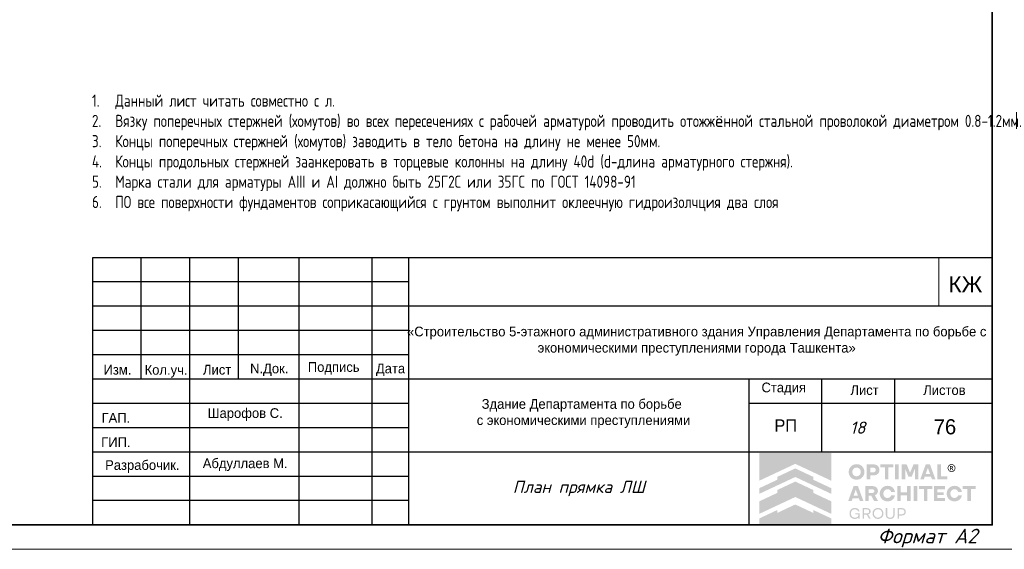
# Model space of a CAD drawing. Header units: millimetres. Extents: x -33345 to 4712671, y -3392 to 121473.
# Tile 220 of 256: x 1182090 to 1202342, y 44501 to 55391. Entities that reach past the tile are written whole.
import ezdxf

# ---------------------------------------------------------------- set-up
doc = ezdxf.new("R2010")
doc.units = ezdxf.units.MM
doc.layers.add('_линия', color=7, linetype='Continuous')
for name, color, linetype, lineweight in [('ACO-текст', 7, 'Continuous', 20), ('w-текст', 7, 'Continuous', 0), ('Текст', 7, 'Continuous', 20)]:
    doc.layers.add(name, color=color, linetype=linetype, lineweight=lineweight)
doc.styles.add('#_text', font='CS_Gost2304.shx')
doc.styles.get("Standard").update_dxf_attribs({"font": 'arial.ttf'})
doc.styles.add('X-U-RW-01$0$StyleROMANS', font='GOTHIC.TTF')
doc.styles.add('Конструктор', font='isocpeui.ttf', dxfattribs={"height": 200})
doc.styles.add('Тохир', font='isocpeui.ttf', dxfattribs={"oblique": 2, "height": 250})

# ---------------------------------------------------------------- blocks, each defined once
blk = doc.blocks.new('srhet')
at = {"lineweight": 20}
blk.add_lwpolyline([(-49807960, 24193266), (-49748560, 24193266), (-49748560, 24235266), (-49807960, 24235266)], close=True, dxfattribs=at)
at = {"lineweight": 35}
blk.add_lwpolyline([(-49805960, 24193766), (-49749060, 24193766), (-49749060, 24234766), (-49805960, 24234766)], close=True, dxfattribs=at)
at = {"layer": '_линия', "color": 18, "lineweight": 0, "insert": (-49751418, 24193689), "char_height": 300, "width": 2427.67, "attachment_point": 1, "style": 'Тохир'}
blk.add_mtext('Формат А2', dxfattribs=at)
blk = doc.blocks.new('logo')
at = {"true_color": 0x90e0ed}
h = blk.add_hatch(color=141, dxfattribs=at)
h.dxf.hatch_style = 1
h.paths.add_polyline_path([(5.672, 5.668), (0.009, 5.668), (0.009, 3.483), (1.425, 4.147), (2.84, 4.81), (4.256, 4.147), (5.672, 3.483)])
at = {"true_color": 0x212121}
h = blk.add_hatch(color=250, dxfattribs=at)
h.dxf.hatch_style = 1
h.paths.add_polyline_path([(8.107, 4.61), (8.086, 4.63), (8.064, 4.649), (8.041, 4.667), (8.017, 4.683), (7.992, 4.699), (7.967, 4.713), (7.94, 4.726), (7.912, 4.738), (7.884, 4.749), (7.855, 4.759), (7.825, 4.766), (7.795, 4.773), (7.763, 4.778), (7.732, 4.782), (7.7, 4.784), (7.667, 4.785), (7.634, 4.784), (7.602, 4.782), (7.571, 4.778), (7.54, 4.773), (7.51, 4.766), (7.48, 4.758), (7.451, 4.749), (7.422, 4.738), (7.394, 4.725), (7.367, 4.712), (7.341, 4.697), (7.316, 4.682), (7.292, 4.665), (7.269, 4.648), (7.247, 4.629), (7.226, 4.609), (7.206, 4.588), (7.187, 4.566), (7.169, 4.544), (7.153, 4.52), (7.137, 4.495), (7.122, 4.47), (7.109, 4.443), (7.097, 4.416), (7.086, 4.387), (7.076, 4.359), (7.068, 4.329), (7.061, 4.299), (7.056, 4.268), (7.053, 4.237), (7.05, 4.205), (7.05, 4.173), (7.05, 4.14), (7.053, 4.108), (7.056, 4.077), (7.061, 4.047), (7.068, 4.016), (7.076, 3.987), (7.086, 3.958), (7.097, 3.93), (7.109, 3.903), (7.122, 3.876), (7.137, 3.85), (7.153, 3.826), (7.169, 3.802), (7.187, 3.779), (7.206, 3.757), (7.226, 3.736), (7.247, 3.716), (7.269, 3.697), (7.292, 3.679), (7.316, 3.662), (7.341, 3.647), (7.367, 3.633), (7.394, 3.619), (7.422, 3.607), (7.451, 3.596), (7.48, 3.587), (7.51, 3.579), (7.54, 3.573), (7.571, 3.568), (7.602, 3.564), (7.634, 3.562), (7.667, 3.561), (7.7, 3.562), (7.732, 3.564), (7.763, 3.568), (7.795, 3.573), (7.825, 3.579), (7.855, 3.587), (7.884, 3.596), (7.912, 3.607), (7.94, 3.619), (7.967, 3.633), (7.992, 3.647), (8.017, 3.662), (8.041, 3.679), (8.064, 3.697), (8.086, 3.716), (8.107, 3.736), (8.127, 3.757), (8.146, 3.779), (8.164, 3.802), (8.181, 3.826), (8.196, 3.85), (8.211, 3.876), (8.224, 3.903), (8.237, 3.93), (8.248, 3.958), (8.257, 3.987), (8.265, 4.016), (8.272, 4.047), (8.277, 4.077), (8.281, 4.108), (8.283, 4.14), (8.284, 4.173), (8.283, 4.205), (8.281, 4.237), (8.277, 4.268), (8.272, 4.299), (8.265, 4.329), (8.257, 4.359), (8.248, 4.387), (8.237, 4.416), (8.224, 4.443), (8.211, 4.47), (8.196, 4.495), (8.181, 4.52), (8.164, 4.544), (8.146, 4.567), (8.127, 4.589)])
h.paths.add_polyline_path([(7.841, 4.464), (7.854, 4.455), (7.867, 4.446), (7.879, 4.436), (7.891, 4.426), (7.902, 4.415), (7.913, 4.403), (7.923, 4.391), (7.933, 4.379), (7.942, 4.366), (7.95, 4.352), (7.958, 4.338), (7.965, 4.324), (7.972, 4.308), (7.977, 4.293), (7.982, 4.277), (7.987, 4.261), (7.99, 4.244), (7.993, 4.228), (7.995, 4.21), (7.996, 4.193), (7.996, 4.175), (7.996, 4.157), (7.995, 4.139), (7.993, 4.121), (7.99, 4.104), (7.987, 4.088), (7.982, 4.071), (7.977, 4.055), (7.972, 4.039), (7.965, 4.024), (7.958, 4.009), (7.95, 3.994), (7.942, 3.981), (7.933, 3.967), (7.923, 3.955), (7.913, 3.942), (7.902, 3.931), (7.891, 3.92), (7.879, 3.909), (7.867, 3.9), (7.854, 3.891), (7.841, 3.882), (7.827, 3.874), (7.813, 3.867), (7.798, 3.86), (7.783, 3.854), (7.767, 3.849), (7.751, 3.844), (7.735, 3.841), (7.718, 3.838), (7.701, 3.836), (7.684, 3.835), (7.667, 3.834), (7.649, 3.835), (7.632, 3.836), (7.615, 3.838), (7.598, 3.841), (7.582, 3.844), (7.566, 3.849), (7.551, 3.854), (7.535, 3.86), (7.521, 3.867), (7.506, 3.874), (7.492, 3.882), (7.479, 3.891), (7.466, 3.9), (7.454, 3.909), (7.442, 3.92), (7.431, 3.931), (7.42, 3.942), (7.41, 3.955), (7.4, 3.967), (7.391, 3.981), (7.383, 3.994), (7.375, 4.009), (7.368, 4.024), (7.362, 4.039), (7.356, 4.055), (7.351, 4.071), (7.347, 4.088), (7.343, 4.104), (7.34, 4.121), (7.338, 4.139), (7.337, 4.157), (7.337, 4.175), (7.337, 4.193), (7.338, 4.21), (7.34, 4.228), (7.343, 4.244), (7.347, 4.261), (7.351, 4.277), (7.356, 4.293), (7.362, 4.308), (7.368, 4.324), (7.375, 4.338), (7.383, 4.352), (7.391, 4.366), (7.4, 4.379), (7.41, 4.391), (7.42, 4.403), (7.431, 4.415), (7.442, 4.426), (7.454, 4.436), (7.466, 4.446), (7.479, 4.455), (7.492, 4.464), (7.506, 4.472), (7.521, 4.479), (7.535, 4.486), (7.551, 4.492), (7.566, 4.497), (7.582, 4.501), (7.598, 4.505), (7.615, 4.508), (7.632, 4.51), (7.649, 4.511), (7.667, 4.511), (7.684, 4.511), (7.701, 4.51), (7.718, 4.508), (7.735, 4.505), (7.751, 4.501), (7.767, 4.497), (7.783, 4.492), (7.798, 4.486), (7.813, 4.479), (7.827, 4.472)], flags=16)
h.paths.add_polyline_path([(9.335, 4.648), (9.319, 4.662), (9.301, 4.675), (9.283, 4.687), (9.264, 4.698), (9.245, 4.709), (9.224, 4.719), (9.203, 4.728), (9.181, 4.736), (9.158, 4.743), (9.134, 4.749), (9.11, 4.755), (9.085, 4.759), (9.059, 4.762), (9.032, 4.765), (9.005, 4.766), (8.977, 4.767), (8.47, 4.767), (8.47, 3.579), (8.75, 3.579), (8.75, 3.898), (8.977, 3.898), (9.005, 3.898), (9.032, 3.9), (9.059, 3.902), (9.085, 3.906), (9.11, 3.91), (9.134, 3.915), (9.158, 3.921), (9.181, 3.928), (9.203, 3.936), (9.224, 3.945), (9.245, 3.954), (9.264, 3.965), (9.283, 3.976), (9.301, 3.988), (9.319, 4.001), (9.335, 4.014), (9.35, 4.029), (9.365, 4.044), (9.379, 4.059), (9.391, 4.076), (9.403, 4.093), (9.414, 4.111), (9.424, 4.13), (9.432, 4.15), (9.44, 4.17), (9.447, 4.191), (9.453, 4.212), (9.458, 4.234), (9.461, 4.257), (9.464, 4.28), (9.466, 4.304), (9.466, 4.329), (9.466, 4.353), (9.464, 4.377), (9.461, 4.401), (9.458, 4.424), (9.453, 4.446), (9.447, 4.468), (9.44, 4.489), (9.432, 4.51), (9.424, 4.53), (9.414, 4.549), (9.403, 4.567), (9.391, 4.585), (9.379, 4.602), (9.365, 4.618), (9.35, 4.633)])
h.paths.add_polyline_path([(8.75, 4.511), (8.959, 4.511), (8.984, 4.511), (9.008, 4.508), (9.031, 4.505), (9.052, 4.499), (9.071, 4.492), (9.09, 4.484), (9.106, 4.474), (9.121, 4.463), (9.135, 4.45), (9.147, 4.436), (9.156, 4.421), (9.165, 4.404), (9.171, 4.387), (9.175, 4.368), (9.178, 4.348), (9.179, 4.327), (9.178, 4.306), (9.175, 4.287), (9.171, 4.268), (9.165, 4.251), (9.156, 4.235), (9.147, 4.22), (9.135, 4.206), (9.121, 4.193), (9.106, 4.182), (9.09, 4.172), (9.071, 4.164), (9.052, 4.157), (9.031, 4.151), (9.008, 4.148), (8.984, 4.145), (8.959, 4.144), (8.75, 4.144)], flags=16)
h.paths.add_polyline_path([(10.558, 4.767), (9.528, 4.767), (9.528, 4.529), (9.904, 4.529), (9.904, 3.579), (10.182, 3.579), (10.182, 4.529), (10.558, 4.529)])
h.paths.add_polyline_path([(10.975, 4.767), (10.695, 4.767), (10.695, 3.579), (10.975, 3.579)])
h.paths.add_polyline_path([(11.611, 4.767), (11.223, 4.767), (11.223, 3.579), (11.498, 3.579), (11.498, 4.426), (11.751, 3.806), (12.012, 3.806), (12.267, 4.426), (12.267, 3.579), (12.542, 3.579), (12.542, 4.767), (12.154, 4.767), (11.882, 4.116)])
h.paths.add_polyline_path([(13.451, 4.767), (13.116, 4.767), (12.68, 3.579), (12.959, 3.579), (13.038, 3.799), (13.529, 3.799), (13.609, 3.579), (13.888, 3.579)])
h.paths.add_polyline_path([(13.285, 4.487), (13.457, 4.01), (13.111, 4.01)], flags=16)
h.paths.add_polyline_path([(14.306, 4.767), (14.026, 4.767), (14.026, 3.579), (14.808, 3.579), (14.808, 3.827), (14.306, 3.827)])
h.paths.add_polyline_path([(15.871, 2.84), (15.857, 2.86), (15.841, 2.879), (15.825, 2.898), (15.808, 2.916), (15.79, 2.933), (15.771, 2.949), (15.752, 2.964), (15.731, 2.978), (15.71, 2.992), (15.688, 3.004), (15.666, 3.016), (15.643, 3.027), (15.619, 3.037), (15.594, 3.046), (15.569, 3.053), (15.543, 3.06), (15.516, 3.066), (15.49, 3.071), (15.462, 3.074), (15.434, 3.077), (15.406, 3.079), (15.377, 3.079), (15.344, 3.078), (15.312, 3.076), (15.281, 3.072), (15.25, 3.067), (15.22, 3.061), (15.191, 3.052), (15.162, 3.043), (15.134, 3.031), (15.106, 3.019), (15.08, 3.005), (15.054, 2.991), (15.03, 2.975), (15.006, 2.958), (14.984, 2.94), (14.962, 2.921), (14.942, 2.901), (14.922, 2.88), (14.903, 2.858), (14.886, 2.835), (14.869, 2.811), (14.854, 2.787), (14.84, 2.761), (14.827, 2.734), (14.815, 2.707), (14.804, 2.679), (14.795, 2.65), (14.787, 2.621), (14.78, 2.591), (14.775, 2.561), (14.772, 2.53), (14.769, 2.499), (14.769, 2.468), (14.769, 2.436), (14.772, 2.405), (14.775, 2.374), (14.78, 2.344), (14.787, 2.314), (14.795, 2.285), (14.804, 2.256), (14.815, 2.228), (14.827, 2.201), (14.84, 2.174), (14.854, 2.149), (14.869, 2.124), (14.886, 2.1), (14.903, 2.077), (14.922, 2.055), (14.942, 2.034), (14.962, 2.014), (14.984, 1.995), (15.006, 1.977), (15.03, 1.96), (15.054, 1.945), (15.08, 1.93), (15.106, 1.916), (15.134, 1.904), (15.162, 1.893), (15.191, 1.883), (15.22, 1.875), (15.25, 1.868), (15.281, 1.863), (15.312, 1.859), (15.344, 1.857), (15.377, 1.856), (15.406, 1.856), (15.434, 1.858), (15.462, 1.861), (15.49, 1.864), (15.516, 1.869), (15.543, 1.875), (15.569, 1.882), (15.594, 1.89), (15.619, 1.898), (15.643, 1.908), (15.666, 1.919), (15.688, 1.931), (15.71, 1.943), (15.731, 1.957), (15.752, 1.971), (15.771, 1.986), (15.79, 2.002), (15.808, 2.019), (15.825, 2.037), (15.841, 2.056), (15.857, 2.075), (15.871, 2.096), (15.885, 2.117), (15.898, 2.139), (15.91, 2.161), (15.921, 2.185), (15.93, 2.209), (15.939, 2.233), (15.947, 2.259), (15.953, 2.284), (15.959, 2.311), (15.964, 2.338), (15.668, 2.338), (15.659, 2.314), (15.649, 2.291), (15.638, 2.269), (15.625, 2.249), (15.61, 2.23), (15.594, 2.213), (15.576, 2.196), (15.557, 2.181), (15.536, 2.168), (15.515, 2.156), (15.493, 2.146), (15.471, 2.138), (15.448, 2.132), (15.424, 2.127), (15.4, 2.125), (15.375, 2.124), (15.358, 2.124), (15.342, 2.125), (15.326, 2.127), (15.31, 2.13), (15.294, 2.134), (15.279, 2.139), (15.264, 2.144), (15.249, 2.15), (15.235, 2.157), (15.221, 2.165), (15.207, 2.173), (15.195, 2.182), (15.182, 2.191), (15.17, 2.201), (15.159, 2.212), (15.148, 2.223), (15.138, 2.235), (15.128, 2.247), (15.119, 2.26), (15.11, 2.273), (15.102, 2.287), (15.094, 2.302), (15.087, 2.316), (15.081, 2.332), (15.075, 2.348), (15.07, 2.364), (15.066, 2.381), (15.062, 2.397), (15.059, 2.414), (15.057, 2.432), (15.056, 2.45), (15.056, 2.468), (15.056, 2.486), (15.057, 2.503), (15.059, 2.521), (15.062, 2.538), (15.066, 2.555), (15.07, 2.571), (15.075, 2.587), (15.081, 2.603), (15.087, 2.619), (15.094, 2.634), (15.102, 2.648), (15.11, 2.662), (15.119, 2.675), (15.128, 2.688), (15.138, 2.7), (15.148, 2.712), (15.159, 2.723), (15.17, 2.734), (15.182, 2.744), (15.195, 2.753), (15.207, 2.762), (15.221, 2.77), (15.235, 2.778), (15.249, 2.785), (15.264, 2.791), (15.279, 2.797), (15.294, 2.801), (15.31, 2.805), (15.326, 2.808), (15.342, 2.81), (15.358, 2.811), (15.375, 2.812), (15.4, 2.811), (15.424, 2.808), (15.448, 2.803), (15.471, 2.797), (15.493, 2.789), (15.515, 2.779), (15.536, 2.767), (15.557, 2.754), (15.576, 2.739), (15.594, 2.722), (15.61, 2.705), (15.625, 2.686), (15.638, 2.666), (15.649, 2.644), (15.659, 2.621), (15.668, 2.597), (15.964, 2.597), (15.959, 2.624), (15.953, 2.651), (15.947, 2.677), (15.939, 2.702), (15.93, 2.726), (15.921, 2.75), (15.91, 2.774), (15.898, 2.796), (15.885, 2.818)])
h.paths.add_polyline_path([(14.632, 3.061), (13.76, 3.061), (13.76, 1.874), (14.632, 1.874), (14.632, 2.122), (14.04, 2.122), (14.04, 2.359), (14.528, 2.359), (14.528, 2.572), (14.04, 2.572), (14.04, 2.813), (14.632, 2.813)])
h.paths.add_polyline_path([(13.624, 3.061), (12.593, 3.061), (12.593, 2.824), (12.969, 2.824), (12.969, 1.874), (13.248, 1.874), (13.248, 2.824), (13.624, 2.824)])
h.paths.add_polyline_path([(12.457, 3.061), (12.177, 3.061), (12.177, 1.874), (12.457, 1.874)])
h.paths.add_polyline_path([(11.929, 3.061), (11.648, 3.061), (11.648, 2.572), (11.147, 2.572), (11.147, 3.061), (10.867, 3.061), (10.867, 1.874), (11.147, 1.874), (11.147, 2.329), (11.648, 2.329), (11.648, 1.874), (11.929, 1.874)])
h.paths.add_polyline_path([(10.624, 2.796), (10.611, 2.818), (10.597, 2.84), (10.583, 2.86), (10.567, 2.879), (10.551, 2.898), (10.534, 2.916), (10.516, 2.933), (10.497, 2.949), (10.477, 2.964), (10.457, 2.978), (10.436, 2.992), (10.414, 3.004), (10.392, 3.016), (10.368, 3.027), (10.344, 3.037), (10.32, 3.046), (10.294, 3.053), (10.269, 3.06), (10.242, 3.066), (10.215, 3.071), (10.188, 3.074), (10.16, 3.077), (10.132, 3.079), (10.103, 3.079), (10.07, 3.078), (10.038, 3.076), (10.007, 3.072), (9.976, 3.067), (9.946, 3.061), (9.917, 3.052), (9.888, 3.043), (9.86, 3.031), (9.832, 3.019), (9.806, 3.005), (9.78, 2.991), (9.756, 2.975), (9.732, 2.958), (9.71, 2.94), (9.688, 2.921), (9.667, 2.901), (9.648, 2.88), (9.629, 2.858), (9.612, 2.835), (9.595, 2.811), (9.58, 2.787), (9.566, 2.761), (9.553, 2.734), (9.541, 2.707), (9.53, 2.679), (9.52, 2.65), (9.512, 2.621), (9.506, 2.591), (9.501, 2.561), (9.497, 2.53), (9.495, 2.499), (9.494, 2.468), (9.495, 2.436), (9.497, 2.405), (9.501, 2.374), (9.506, 2.344), (9.512, 2.314), (9.52, 2.285), (9.53, 2.256), (9.541, 2.228), (9.553, 2.201), (9.566, 2.174), (9.58, 2.149), (9.595, 2.124), (9.612, 2.1), (9.629, 2.077), (9.648, 2.055), (9.667, 2.034), (9.688, 2.014), (9.71, 1.995), (9.732, 1.977), (9.756, 1.96), (9.78, 1.945), (9.806, 1.93), (9.832, 1.916), (9.86, 1.904), (9.888, 1.893), (9.917, 1.883), (9.946, 1.875), (9.976, 1.868), (10.007, 1.863), (10.038, 1.859), (10.07, 1.857), (10.103, 1.856), (10.132, 1.856), (10.16, 1.858), (10.188, 1.861), (10.215, 1.864), (10.242, 1.869), (10.269, 1.875), (10.294, 1.882), (10.32, 1.89), (10.344, 1.898), (10.368, 1.908), (10.392, 1.919), (10.414, 1.931), (10.436, 1.943), (10.457, 1.957), (10.477, 1.971), (10.497, 1.986), (10.516, 2.002), (10.534, 2.019), (10.551, 2.037), (10.567, 2.056), (10.583, 2.075), (10.597, 2.096), (10.611, 2.117), (10.624, 2.139), (10.636, 2.161), (10.646, 2.185), (10.656, 2.209), (10.665, 2.233), (10.673, 2.259), (10.679, 2.284), (10.685, 2.311), (10.689, 2.338), (10.393, 2.338), (10.385, 2.314), (10.375, 2.291), (10.364, 2.269), (10.351, 2.249), (10.336, 2.23), (10.32, 2.213), (10.302, 2.196), (10.282, 2.181), (10.262, 2.168), (10.241, 2.156), (10.219, 2.146), (10.197, 2.138), (10.174, 2.132), (10.15, 2.127), (10.126, 2.125), (10.101, 2.124), (10.084, 2.124), (10.068, 2.125), (10.052, 2.127), (10.036, 2.13), (10.02, 2.134), (10.005, 2.139), (9.99, 2.144), (9.975, 2.15), (9.961, 2.157), (9.947, 2.165), (9.933, 2.173), (9.92, 2.182), (9.908, 2.191), (9.896, 2.201), (9.885, 2.212), (9.874, 2.223), (9.864, 2.235), (9.854, 2.247), (9.844, 2.26), (9.836, 2.273), (9.828, 2.287), (9.82, 2.302), (9.813, 2.316), (9.806, 2.332), (9.801, 2.348), (9.796, 2.364), (9.791, 2.381), (9.788, 2.397), (9.785, 2.414), (9.783, 2.432), (9.782, 2.45), (9.782, 2.468), (9.782, 2.486), (9.783, 2.503), (9.785, 2.521), (9.788, 2.538), (9.791, 2.555), (9.796, 2.571), (9.801, 2.587), (9.806, 2.603), (9.813, 2.619), (9.82, 2.634), (9.828, 2.648), (9.836, 2.662), (9.844, 2.675), (9.854, 2.688), (9.864, 2.7), (9.874, 2.712), (9.885, 2.723), (9.896, 2.734), (9.908, 2.744), (9.92, 2.753), (9.933, 2.762), (9.947, 2.77), (9.961, 2.778), (9.975, 2.785), (9.99, 2.791), (10.005, 2.797), (10.02, 2.801), (10.036, 2.805), (10.052, 2.808), (10.068, 2.81), (10.084, 2.811), (10.101, 2.812), (10.126, 2.811), (10.15, 2.808), (10.174, 2.803), (10.197, 2.797), (10.219, 2.789), (10.241, 2.779), (10.262, 2.767), (10.282, 2.754), (10.302, 2.739), (10.32, 2.722), (10.336, 2.705), (10.351, 2.686), (10.364, 2.666), (10.375, 2.644), (10.385, 2.621), (10.393, 2.597), (10.689, 2.597), (10.685, 2.624), (10.679, 2.651), (10.673, 2.677), (10.665, 2.702), (10.656, 2.726), (10.646, 2.75), (10.636, 2.774)])
h.paths.add_polyline_path([(9.251, 2.936), (9.221, 2.962), (9.189, 2.986), (9.153, 3.006), (9.113, 3.023), (9.07, 3.037), (9.024, 3.047), (8.974, 3.055), (8.921, 3.06), (8.865, 3.061), (8.347, 3.061), (8.347, 1.874), (8.628, 1.874), (8.628, 2.294), (8.826, 2.294), (9.057, 1.874), (9.372, 1.874), (9.108, 2.335), (9.136, 2.346), (9.162, 2.359), (9.187, 2.374), (9.21, 2.39), (9.231, 2.407), (9.25, 2.425), (9.268, 2.445), (9.284, 2.466), (9.299, 2.488), (9.311, 2.512), (9.322, 2.537), (9.33, 2.563), (9.337, 2.59), (9.342, 2.619), (9.345, 2.649), (9.346, 2.68), (9.344, 2.725), (9.338, 2.766), (9.328, 2.805), (9.315, 2.842), (9.297, 2.876), (9.276, 2.907)])
h.paths.add_polyline_path([(8.949, 2.802), (8.967, 2.796), (8.984, 2.789), (8.999, 2.781), (9.012, 2.772), (9.024, 2.761), (9.035, 2.75), (9.044, 2.737), (9.051, 2.724), (9.056, 2.709), (9.06, 2.693), (9.063, 2.677), (9.064, 2.659), (9.063, 2.642), (9.06, 2.626), (9.056, 2.61), (9.051, 2.596), (9.044, 2.582), (9.035, 2.57), (9.024, 2.559), (9.012, 2.548), (8.999, 2.539), (8.984, 2.531), (8.967, 2.524), (8.949, 2.518), (8.93, 2.514), (8.909, 2.511), (8.887, 2.509), (8.863, 2.508), (8.628, 2.508), (8.628, 2.812), (8.863, 2.812), (8.887, 2.811), (8.909, 2.809), (8.93, 2.806)], flags=16)
h.paths.add_polyline_path([(7.773, 3.061), (7.438, 3.061), (7.002, 1.874), (7.28, 1.874), (7.36, 2.093), (7.851, 2.093), (7.931, 1.874), (8.209, 1.874)])
h.paths.add_polyline_path([(7.606, 2.781), (7.778, 2.304), (7.433, 2.304)], flags=16)
h.paths.add_polyline_path([(17.059, 3.061), (16.029, 3.061), (16.029, 2.824), (16.405, 2.824), (16.405, 1.874), (16.683, 1.874), (16.683, 2.824), (17.059, 2.824)])
at = {"true_color": 0xa7a9ac}
h = blk.add_hatch(color=253, dxfattribs=at)
h.dxf.hatch_style = 1
h.paths.add_polyline_path([(15.277, 4.754), (15.255, 4.763), (15.232, 4.77), (15.208, 4.776), (15.185, 4.779), (15.164, 4.781), (15.162, 4.781), (15.138, 4.781), (15.127, 4.78), (15.114, 4.779), (15.101, 4.777), (15.088, 4.775), (15.076, 4.772), (15.063, 4.769), (15.05, 4.765), (15.038, 4.76), (15.026, 4.755), (14.997, 4.739), (14.969, 4.721), (14.945, 4.701), (14.923, 4.679), (14.903, 4.654), (14.886, 4.628), (14.872, 4.599), (14.86, 4.567), (14.856, 4.553), (14.853, 4.539), (14.85, 4.525), (14.848, 4.51), (14.847, 4.496), (14.847, 4.481), (14.847, 4.466), (14.848, 4.452), (14.851, 4.426), (14.857, 4.402), (14.864, 4.378), (14.873, 4.355), (14.884, 4.333), (14.896, 4.312), (14.911, 4.291), (14.928, 4.272), (14.94, 4.259), (14.954, 4.247), (14.968, 4.236), (14.982, 4.225), (14.997, 4.216), (15.013, 4.207), (15.029, 4.2), (15.046, 4.193), (15.064, 4.187), (15.082, 4.182), (15.1, 4.179), (15.119, 4.176), (15.14, 4.175), (15.16, 4.175), (15.181, 4.176), (15.202, 4.179), (15.222, 4.183), (15.241, 4.188), (15.26, 4.195), (15.279, 4.203), (15.297, 4.212), (15.314, 4.222), (15.331, 4.234), (15.347, 4.247), (15.364, 4.263), (15.38, 4.28), (15.395, 4.298), (15.408, 4.317), (15.419, 4.337), (15.429, 4.358), (15.437, 4.38), (15.444, 4.403), (15.448, 4.418), (15.45, 4.433), (15.452, 4.448), (15.453, 4.463), (15.454, 4.466), (15.454, 4.49), (15.453, 4.501), (15.45, 4.523), (15.446, 4.544), (15.441, 4.565), (15.434, 4.586), (15.426, 4.605), (15.416, 4.624), (15.405, 4.643), (15.392, 4.661), (15.38, 4.676), (15.368, 4.69), (15.354, 4.703), (15.34, 4.715), (15.326, 4.726), (15.31, 4.736), (15.294, 4.745)])
h.paths.add_polyline_path([(15.249, 4.711), (15.292, 4.687), (15.329, 4.657), (15.36, 4.619), (15.383, 4.576), (15.398, 4.529), (15.403, 4.478), (15.398, 4.427), (15.383, 4.379), (15.36, 4.336), (15.329, 4.299), (15.291, 4.268), (15.248, 4.245), (15.2, 4.23), (15.149, 4.225), (15.099, 4.23), (15.051, 4.245), (15.009, 4.268), (14.971, 4.299), (14.941, 4.337), (14.917, 4.38), (14.903, 4.427), (14.897, 4.478), (14.903, 4.529), (14.917, 4.576), (14.941, 4.619), (14.972, 4.657), (15.009, 4.688), (15.052, 4.711), (15.099, 4.726), (15.15, 4.731), (15.201, 4.726)], flags=16)
h.paths.add_polyline_path([(15.197, 4.632), (15.209, 4.629), (15.219, 4.625), (15.227, 4.621), (15.235, 4.616), (15.242, 4.61), (15.249, 4.603), (15.254, 4.596), (15.259, 4.587), (15.263, 4.578), (15.267, 4.565), (15.269, 4.553), (15.269, 4.541), (15.267, 4.529), (15.264, 4.518), (15.259, 4.507), (15.252, 4.496), (15.244, 4.486), (15.238, 4.48), (15.232, 4.475), (15.225, 4.471), (15.218, 4.467), (15.211, 4.464), (15.203, 4.461), (15.196, 4.459), (15.187, 4.458), (15.177, 4.456), (15.177, 4.456), (15.189, 4.449), (15.197, 4.445), (15.203, 4.439), (15.209, 4.433), (15.215, 4.426), (15.226, 4.413), (15.235, 4.399), (15.245, 4.386), (15.254, 4.372), (15.29, 4.313), (15.291, 4.311), (15.289, 4.31), (15.23, 4.31), (15.226, 4.312), (15.182, 4.389), (15.157, 4.425), (15.152, 4.43), (15.147, 4.435), (15.141, 4.439), (15.135, 4.442), (15.129, 4.445), (15.122, 4.447), (15.115, 4.448), (15.107, 4.448), (15.072, 4.449), (15.07, 4.449), (15.07, 4.311), (15.018, 4.311), (15.018, 4.636), (15.02, 4.637), (15.161, 4.635), (15.173, 4.635), (15.185, 4.634)], flags=0)
h.paths.add_polyline_path([(15.178, 4.588), (15.187, 4.584), (15.196, 4.579), (15.2, 4.576), (15.203, 4.572), (15.206, 4.568), (15.209, 4.564), (15.211, 4.559), (15.212, 4.554), (15.213, 4.549), (15.213, 4.544), (15.213, 4.538), (15.212, 4.533), (15.211, 4.528), (15.209, 4.523), (15.206, 4.518), (15.203, 4.514), (15.199, 4.51), (15.195, 4.506), (15.19, 4.503), (15.184, 4.5), (15.178, 4.499), (15.173, 4.497), (15.161, 4.495), (15.15, 4.494), (15.138, 4.494), (15.127, 4.494), (15.074, 4.493), (15.071, 4.493), (15.071, 4.592), (15.096, 4.592), (15.159, 4.591), (15.169, 4.59)], flags=0)
h.paths.add_polyline_path([(15.267, 4.565), (15.263, 4.578), (15.259, 4.587), (15.254, 4.596), (15.249, 4.603), (15.242, 4.61), (15.235, 4.616), (15.227, 4.621), (15.219, 4.625), (15.209, 4.629), (15.197, 4.632), (15.185, 4.634), (15.173, 4.635), (15.161, 4.635), (15.02, 4.637), (15.018, 4.636), (15.018, 4.311), (15.07, 4.311), (15.07, 4.449), (15.072, 4.449), (15.107, 4.448), (15.115, 4.448), (15.122, 4.447), (15.129, 4.445), (15.135, 4.442), (15.141, 4.439), (15.147, 4.435), (15.152, 4.43), (15.157, 4.425), (15.182, 4.389), (15.226, 4.312), (15.23, 4.31), (15.289, 4.31), (15.291, 4.311), (15.29, 4.313), (15.254, 4.372), (15.245, 4.386), (15.235, 4.399), (15.226, 4.413), (15.215, 4.426), (15.209, 4.433), (15.203, 4.439), (15.197, 4.445), (15.189, 4.449), (15.177, 4.456), (15.187, 4.458), (15.196, 4.459), (15.203, 4.461), (15.211, 4.464), (15.218, 4.467), (15.225, 4.471), (15.232, 4.475), (15.238, 4.48), (15.244, 4.486), (15.252, 4.496), (15.259, 4.507), (15.264, 4.518), (15.267, 4.529), (15.269, 4.541), (15.269, 4.553)], flags=0)
at = {"true_color": 0x1f2877}
h = blk.add_hatch(color=166, dxfattribs=at)
h.dxf.hatch_style = 1
h.paths.add_polyline_path([(2.84, 4.449), (1.425, 3.786), (1.425, 3.558), (0.009, 2.894), (0.009, 2.448), (1.425, 3.112), (2.84, 3.775), (4.256, 3.112), (5.672, 2.448), (5.672, 2.894), (4.256, 3.558), (4.256, 3.786)])
h.paths.add_polyline_path([(2.84, 3.415), (1.425, 2.751), (1.425, 2.523), (0.009, 1.86), (0.009, 0.873), (1.425, 1.536), (2.84, 2.199), (4.256, 1.536), (5.672, 0.873), (5.672, 1.86), (4.256, 2.523), (4.256, 2.751)])
h.paths.add_polyline_path([(2.84, 1.611), (1.425, 0.947), (1.425, 1.176), (0.009, 0.512), (0.009, 0.005), (5.672, 0.005), (5.672, 0.512), (4.256, 1.176), (4.256, 0.947)])
at = {"true_color": 0xa7a9ac}
h = blk.add_hatch(color=253, dxfattribs=at)
h.dxf.hatch_style = 1
h.paths.add_polyline_path([(15.242, 4.61), (15.235, 4.616), (15.227, 4.621), (15.219, 4.625), (15.209, 4.629), (15.197, 4.632), (15.185, 4.634), (15.173, 4.635), (15.161, 4.635), (15.02, 4.637), (15.018, 4.636), (15.018, 4.311), (15.07, 4.311), (15.07, 4.449), (15.072, 4.449), (15.107, 4.448), (15.115, 4.448), (15.122, 4.447), (15.129, 4.445), (15.135, 4.442), (15.141, 4.439), (15.147, 4.435), (15.152, 4.43), (15.157, 4.425), (15.182, 4.389), (15.226, 4.312), (15.23, 4.31), (15.289, 4.31), (15.291, 4.311), (15.29, 4.313), (15.254, 4.372), (15.245, 4.386), (15.235, 4.399), (15.226, 4.413), (15.215, 4.426), (15.209, 4.433), (15.203, 4.439), (15.197, 4.445), (15.189, 4.449), (15.177, 4.456), (15.187, 4.458), (15.196, 4.459), (15.203, 4.461), (15.211, 4.464), (15.218, 4.467), (15.225, 4.471), (15.232, 4.475), (15.238, 4.48), (15.244, 4.486), (15.252, 4.496), (15.259, 4.507), (15.264, 4.518), (15.267, 4.529), (15.269, 4.541), (15.269, 4.553), (15.267, 4.565), (15.263, 4.578), (15.259, 4.587), (15.254, 4.596), (15.249, 4.603)])
h.paths.add_polyline_path([(15.169, 4.59), (15.178, 4.588), (15.187, 4.584), (15.196, 4.579), (15.2, 4.576), (15.203, 4.572), (15.206, 4.568), (15.209, 4.564), (15.211, 4.559), (15.212, 4.554), (15.213, 4.549), (15.213, 4.544), (15.213, 4.538), (15.212, 4.533), (15.211, 4.528), (15.209, 4.523), (15.206, 4.518), (15.203, 4.514), (15.199, 4.51), (15.195, 4.506), (15.19, 4.503), (15.184, 4.5), (15.178, 4.499), (15.173, 4.497), (15.161, 4.495), (15.15, 4.494), (15.138, 4.494), (15.127, 4.494), (15.074, 4.493), (15.071, 4.493), (15.071, 4.592), (15.096, 4.592), (15.159, 4.591)], flags=16)
h = blk.add_hatch(color=253, dxfattribs=at)
h.dxf.hatch_style = 1
h.paths.add_polyline_path([(7.824, 1.219), (7.813, 1.23), (7.803, 1.24), (7.791, 1.249), (7.78, 1.258), (7.768, 1.267), (7.756, 1.275), (7.743, 1.283), (7.73, 1.29), (7.716, 1.297), (7.703, 1.303), (7.688, 1.309), (7.674, 1.314), (7.659, 1.319), (7.644, 1.323), (7.628, 1.326), (7.613, 1.329), (7.597, 1.332), (7.581, 1.334), (7.564, 1.335), (7.547, 1.336), (7.53, 1.336), (7.506, 1.335), (7.483, 1.334), (7.461, 1.331), (7.439, 1.328), (7.417, 1.323), (7.396, 1.317), (7.376, 1.31), (7.356, 1.302), (7.337, 1.293), (7.319, 1.284), (7.301, 1.273), (7.284, 1.262), (7.268, 1.25), (7.253, 1.237), (7.238, 1.224), (7.224, 1.21), (7.211, 1.195), (7.199, 1.179), (7.187, 1.163), (7.176, 1.146), (7.166, 1.129), (7.157, 1.11), (7.149, 1.092), (7.141, 1.073), (7.134, 1.053), (7.128, 1.033), (7.124, 1.012), (7.119, 0.991), (7.116, 0.97), (7.114, 0.949), (7.113, 0.927), (7.112, 0.904), (7.113, 0.88), (7.114, 0.857), (7.116, 0.834), (7.12, 0.811), (7.124, 0.789), (7.129, 0.768), (7.135, 0.747), (7.142, 0.727), (7.15, 0.707), (7.159, 0.688), (7.168, 0.67), (7.178, 0.652), (7.189, 0.636), (7.201, 0.62), (7.214, 0.605), (7.227, 0.59), (7.241, 0.577), (7.255, 0.564), (7.271, 0.552), (7.286, 0.54), (7.303, 0.53), (7.32, 0.52), (7.338, 0.511), (7.357, 0.503), (7.376, 0.496), (7.396, 0.49), (7.416, 0.485), (7.436, 0.48), (7.458, 0.477), (7.479, 0.475), (7.501, 0.473), (7.524, 0.473), (7.546, 0.473), (7.567, 0.474), (7.588, 0.476), (7.608, 0.479), (7.627, 0.483), (7.646, 0.488), (7.664, 0.493), (7.682, 0.5), (7.699, 0.507), (7.716, 0.514), (7.732, 0.523), (7.747, 0.532), (7.761, 0.541), (7.775, 0.551), (7.789, 0.562), (7.802, 0.574), (7.802, 0.485), (7.911, 0.485), (7.911, 0.921), (7.578, 0.921), (7.578, 0.827), (7.802, 0.827), (7.802, 0.709), (7.794, 0.695), (7.785, 0.681), (7.774, 0.668), (7.763, 0.656), (7.75, 0.645), (7.735, 0.634), (7.72, 0.624), (7.703, 0.615), (7.685, 0.606), (7.666, 0.599), (7.647, 0.593), (7.627, 0.588), (7.606, 0.584), (7.585, 0.581), (7.563, 0.58), (7.54, 0.579), (7.522, 0.579), (7.505, 0.58), (7.488, 0.582), (7.472, 0.585), (7.456, 0.588), (7.441, 0.592), (7.425, 0.597), (7.411, 0.602), (7.396, 0.608), (7.383, 0.615), (7.369, 0.622), (7.357, 0.63), (7.345, 0.639), (7.333, 0.648), (7.322, 0.658), (7.311, 0.668), (7.301, 0.679), (7.292, 0.69), (7.283, 0.702), (7.275, 0.715), (7.267, 0.728), (7.26, 0.741), (7.253, 0.756), (7.247, 0.77), (7.242, 0.786), (7.237, 0.801), (7.234, 0.817), (7.23, 0.834), (7.228, 0.851), (7.226, 0.868), (7.225, 0.886), (7.225, 0.904), (7.225, 0.921), (7.226, 0.938), (7.228, 0.954), (7.23, 0.97), (7.233, 0.986), (7.236, 1.001), (7.24, 1.016), (7.245, 1.031), (7.25, 1.046), (7.256, 1.06), (7.262, 1.074), (7.27, 1.087), (7.277, 1.099), (7.285, 1.112), (7.294, 1.123), (7.304, 1.135), (7.314, 1.145), (7.324, 1.155), (7.335, 1.165), (7.347, 1.174), (7.359, 1.182), (7.371, 1.19), (7.385, 1.197), (7.398, 1.204), (7.412, 1.21), (7.427, 1.215), (7.442, 1.22), (7.458, 1.223), (7.474, 1.226), (7.49, 1.228), (7.508, 1.229), (7.525, 1.23), (7.547, 1.229), (7.569, 1.227), (7.59, 1.224), (7.61, 1.219), (7.629, 1.214), (7.648, 1.207), (7.667, 1.199), (7.684, 1.189), (7.701, 1.178), (7.716, 1.166), (7.73, 1.154), (7.743, 1.14), (7.755, 1.125), (7.765, 1.109), (7.775, 1.091), (7.783, 1.073), (7.908, 1.073), (7.903, 1.089), (7.897, 1.104), (7.891, 1.118), (7.884, 1.132), (7.877, 1.146), (7.869, 1.159), (7.861, 1.172), (7.852, 1.185), (7.843, 1.197), (7.834, 1.208)])
h.paths.add_polyline_path([(8.756, 1.163), (8.751, 1.175), (8.746, 1.187), (8.74, 1.198), (8.733, 1.208), (8.725, 1.219), (8.717, 1.229), (8.709, 1.238), (8.7, 1.247), (8.69, 1.255), (8.68, 1.263), (8.669, 1.271), (8.658, 1.278), (8.646, 1.285), (8.634, 1.291), (8.621, 1.296), (8.608, 1.301), (8.594, 1.306), (8.579, 1.31), (8.565, 1.314), (8.549, 1.317), (8.534, 1.319), (8.517, 1.321), (8.501, 1.322), (8.484, 1.323), (8.466, 1.323), (8.136, 1.323), (8.136, 0.485), (8.245, 0.485), (8.245, 0.814), (8.464, 0.814), (8.654, 0.485), (8.783, 0.485), (8.579, 0.828), (8.602, 0.835), (8.623, 0.843), (8.643, 0.853), (8.662, 0.863), (8.679, 0.875), (8.695, 0.888), (8.709, 0.902), (8.723, 0.917), (8.734, 0.933), (8.744, 0.95), (8.753, 0.968), (8.76, 0.986), (8.766, 1.006), (8.769, 1.026), (8.772, 1.047), (8.773, 1.07), (8.772, 1.084), (8.771, 1.098), (8.77, 1.112), (8.767, 1.125), (8.764, 1.138), (8.761, 1.151)])
h.paths.add_polyline_path([(8.245, 1.223), (8.455, 1.223), (8.479, 1.223), (8.501, 1.221), (8.522, 1.218), (8.541, 1.213), (8.56, 1.207), (8.577, 1.2), (8.592, 1.192), (8.606, 1.182), (8.619, 1.171), (8.63, 1.159), (8.639, 1.146), (8.647, 1.132), (8.653, 1.117), (8.657, 1.101), (8.659, 1.084), (8.66, 1.066), (8.659, 1.047), (8.657, 1.03), (8.653, 1.014), (8.647, 0.999), (8.639, 0.985), (8.63, 0.972), (8.619, 0.96), (8.606, 0.949), (8.592, 0.94), (8.577, 0.931), (8.56, 0.924), (8.541, 0.918), (8.522, 0.914), (8.501, 0.911), (8.479, 0.909), (8.455, 0.908), (8.245, 0.908)], flags=16)
h.paths.add_polyline_path([(9.702, 1.165), (9.689, 1.181), (9.676, 1.197), (9.662, 1.212), (9.647, 1.226), (9.631, 1.239), (9.615, 1.252), (9.598, 1.263), (9.581, 1.274), (9.563, 1.285), (9.544, 1.294), (9.525, 1.303), (9.505, 1.311), (9.484, 1.317), (9.464, 1.323), (9.443, 1.328), (9.421, 1.331), (9.399, 1.334), (9.377, 1.336), (9.355, 1.336), (9.332, 1.336), (9.31, 1.334), (9.288, 1.331), (9.266, 1.328), (9.245, 1.323), (9.225, 1.317), (9.204, 1.311), (9.184, 1.303), (9.165, 1.294), (9.146, 1.285), (9.128, 1.274), (9.111, 1.263), (9.094, 1.252), (9.078, 1.239), (9.062, 1.226), (9.047, 1.212), (9.033, 1.197), (9.02, 1.181), (9.007, 1.165), (8.995, 1.148), (8.984, 1.131), (8.974, 1.113), (8.965, 1.094), (8.956, 1.075), (8.948, 1.055), (8.941, 1.034), (8.936, 1.014), (8.931, 0.993), (8.928, 0.971), (8.925, 0.949), (8.923, 0.927), (8.923, 0.904), (8.923, 0.882), (8.925, 0.859), (8.928, 0.838), (8.931, 0.816), (8.936, 0.795), (8.941, 0.774), (8.948, 0.754), (8.956, 0.734), (8.965, 0.715), (8.974, 0.696), (8.984, 0.678), (8.995, 0.66), (9.007, 0.644), (9.02, 0.628), (9.033, 0.612), (9.047, 0.597), (9.062, 0.583), (9.078, 0.57), (9.094, 0.557), (9.111, 0.545), (9.128, 0.534), (9.146, 0.524), (9.165, 0.514), (9.184, 0.506), (9.204, 0.498), (9.225, 0.491), (9.245, 0.486), (9.266, 0.481), (9.288, 0.477), (9.31, 0.475), (9.332, 0.473), (9.355, 0.473), (9.377, 0.473), (9.399, 0.475), (9.421, 0.477), (9.443, 0.481), (9.464, 0.486), (9.484, 0.491), (9.505, 0.498), (9.525, 0.506), (9.544, 0.514), (9.563, 0.524), (9.581, 0.534), (9.598, 0.545), (9.615, 0.557), (9.631, 0.57), (9.647, 0.583), (9.662, 0.597), (9.676, 0.612), (9.689, 0.628), (9.702, 0.644), (9.714, 0.66), (9.725, 0.678), (9.735, 0.696), (9.744, 0.715), (9.753, 0.734), (9.761, 0.754), (9.768, 0.774), (9.773, 0.795), (9.778, 0.816), (9.782, 0.838), (9.784, 0.859), (9.786, 0.882), (9.786, 0.904), (9.786, 0.927), (9.784, 0.949), (9.782, 0.971), (9.778, 0.993), (9.773, 1.014), (9.768, 1.034), (9.761, 1.055), (9.753, 1.075), (9.744, 1.094), (9.735, 1.113), (9.725, 1.131), (9.714, 1.148)])
h.paths.add_polyline_path([(9.126, 1.137), (9.136, 1.148), (9.148, 1.158), (9.16, 1.167), (9.172, 1.176), (9.185, 1.184), (9.198, 1.192), (9.212, 1.199), (9.227, 1.205), (9.242, 1.211), (9.257, 1.216), (9.272, 1.22), (9.288, 1.223), (9.304, 1.226), (9.321, 1.228), (9.337, 1.229), (9.355, 1.23), (9.372, 1.229), (9.388, 1.228), (9.405, 1.226), (9.421, 1.223), (9.437, 1.22), (9.452, 1.216), (9.467, 1.211), (9.482, 1.205), (9.497, 1.199), (9.511, 1.192), (9.524, 1.184), (9.537, 1.176), (9.549, 1.167), (9.561, 1.158), (9.573, 1.148), (9.583, 1.137), (9.594, 1.126), (9.604, 1.114), (9.613, 1.102), (9.621, 1.089), (9.629, 1.076), (9.637, 1.063), (9.644, 1.048), (9.65, 1.034), (9.655, 1.019), (9.66, 1.003), (9.664, 0.988), (9.668, 0.972), (9.67, 0.955), (9.672, 0.939), (9.673, 0.922), (9.674, 0.904), (9.673, 0.887), (9.672, 0.87), (9.67, 0.853), (9.668, 0.837), (9.664, 0.821), (9.66, 0.805), (9.655, 0.79), (9.65, 0.775), (9.644, 0.76), (9.637, 0.746), (9.629, 0.732), (9.621, 0.719), (9.613, 0.707), (9.604, 0.694), (9.594, 0.683), (9.583, 0.672), (9.573, 0.661), (9.561, 0.651), (9.549, 0.641), (9.537, 0.633), (9.524, 0.624), (9.511, 0.617), (9.497, 0.61), (9.482, 0.603), (9.467, 0.598), (9.452, 0.593), (9.437, 0.589), (9.421, 0.585), (9.405, 0.582), (9.388, 0.581), (9.372, 0.579), (9.355, 0.579), (9.337, 0.579), (9.321, 0.581), (9.304, 0.582), (9.288, 0.585), (9.272, 0.589), (9.257, 0.593), (9.242, 0.598), (9.227, 0.603), (9.212, 0.61), (9.198, 0.617), (9.185, 0.624), (9.172, 0.633), (9.16, 0.641), (9.148, 0.651), (9.136, 0.661), (9.126, 0.672), (9.115, 0.683), (9.105, 0.694), (9.096, 0.707), (9.088, 0.719), (9.08, 0.732), (9.072, 0.746), (9.065, 0.76), (9.059, 0.775), (9.054, 0.79), (9.049, 0.805), (9.045, 0.821), (9.041, 0.837), (9.039, 0.853), (9.037, 0.87), (9.036, 0.887), (9.035, 0.904), (9.036, 0.922), (9.037, 0.939), (9.039, 0.955), (9.041, 0.972), (9.045, 0.988), (9.049, 1.003), (9.054, 1.019), (9.059, 1.034), (9.065, 1.048), (9.072, 1.063), (9.08, 1.076), (9.088, 1.089), (9.096, 1.102), (9.105, 1.114), (9.115, 1.126)], flags=16)
h.paths.add_polyline_path([(10.079, 1.323), (9.97, 1.323), (9.97, 0.817), (9.97, 0.797), (9.972, 0.778), (9.973, 0.759), (9.976, 0.741), (9.979, 0.723), (9.983, 0.705), (9.988, 0.689), (9.994, 0.672), (10, 0.656), (10.007, 0.641), (10.015, 0.627), (10.023, 0.613), (10.032, 0.6), (10.042, 0.587), (10.052, 0.575), (10.063, 0.564), (10.074, 0.553), (10.086, 0.543), (10.099, 0.534), (10.113, 0.525), (10.127, 0.517), (10.141, 0.51), (10.156, 0.503), (10.172, 0.496), (10.189, 0.491), (10.205, 0.486), (10.223, 0.482), (10.241, 0.479), (10.259, 0.476), (10.278, 0.474), (10.298, 0.473), (10.318, 0.473), (10.338, 0.473), (10.358, 0.474), (10.377, 0.476), (10.395, 0.479), (10.413, 0.482), (10.43, 0.486), (10.447, 0.491), (10.464, 0.496), (10.479, 0.503), (10.495, 0.51), (10.509, 0.517), (10.523, 0.525), (10.536, 0.534), (10.549, 0.543), (10.561, 0.553), (10.573, 0.564), (10.583, 0.575), (10.593, 0.587), (10.603, 0.6), (10.612, 0.613), (10.62, 0.627), (10.628, 0.641), (10.635, 0.656), (10.641, 0.672), (10.646, 0.689), (10.651, 0.705), (10.655, 0.723), (10.659, 0.741), (10.661, 0.759), (10.663, 0.778), (10.664, 0.797), (10.665, 0.817), (10.665, 1.323), (10.556, 1.323), (10.556, 0.817), (10.555, 0.788), (10.552, 0.761), (10.547, 0.736), (10.54, 0.713), (10.531, 0.691), (10.521, 0.671), (10.508, 0.653), (10.494, 0.636), (10.477, 0.621), (10.46, 0.608), (10.44, 0.597), (10.419, 0.589), (10.396, 0.582), (10.372, 0.577), (10.346, 0.574), (10.318, 0.573), (10.29, 0.574), (10.264, 0.577), (10.24, 0.582), (10.217, 0.589), (10.196, 0.597), (10.176, 0.608), (10.158, 0.621), (10.142, 0.636), (10.127, 0.653), (10.114, 0.671), (10.103, 0.691), (10.095, 0.713), (10.088, 0.736), (10.083, 0.761), (10.08, 0.788), (10.079, 0.817)])
h.paths.add_polyline_path([(11.497, 1.203), (11.488, 1.214), (11.479, 1.225), (11.469, 1.235), (11.459, 1.245), (11.448, 1.254), (11.437, 1.262), (11.425, 1.27), (11.412, 1.278), (11.399, 1.285), (11.385, 1.291), (11.371, 1.297), (11.356, 1.303), (11.341, 1.308), (11.326, 1.312), (11.309, 1.315), (11.293, 1.318), (11.276, 1.321), (11.259, 1.322), (11.241, 1.323), (11.223, 1.323), (10.911, 1.323), (10.911, 0.485), (11.02, 0.485), (11.02, 0.742), (11.223, 0.742), (11.241, 0.742), (11.259, 0.743), (11.276, 0.745), (11.293, 0.747), (11.309, 0.75), (11.326, 0.754), (11.341, 0.758), (11.356, 0.763), (11.371, 0.769), (11.385, 0.775), (11.399, 0.781), (11.412, 0.789), (11.425, 0.796), (11.437, 0.805), (11.448, 0.814), (11.459, 0.823), (11.469, 0.833), (11.479, 0.843), (11.488, 0.854), (11.497, 0.866), (11.505, 0.878), (11.512, 0.89), (11.519, 0.903), (11.525, 0.916), (11.53, 0.93), (11.535, 0.944), (11.539, 0.959), (11.542, 0.973), (11.545, 0.988), (11.546, 1.004), (11.548, 1.02), (11.548, 1.036), (11.548, 1.052), (11.546, 1.067), (11.545, 1.083), (11.542, 1.098), (11.539, 1.112), (11.535, 1.127), (11.53, 1.14), (11.525, 1.154), (11.519, 1.167), (11.512, 1.18), (11.505, 1.192)])
h.paths.add_polyline_path([(11.02, 1.223), (11.211, 1.223), (11.236, 1.223), (11.26, 1.22), (11.282, 1.216), (11.303, 1.21), (11.323, 1.203), (11.342, 1.194), (11.359, 1.184), (11.375, 1.171), (11.389, 1.158), (11.401, 1.143), (11.412, 1.128), (11.42, 1.111), (11.427, 1.093), (11.431, 1.074), (11.434, 1.054), (11.435, 1.033), (11.434, 1.012), (11.431, 0.992), (11.427, 0.973), (11.42, 0.955), (11.412, 0.938), (11.401, 0.922), (11.389, 0.907), (11.375, 0.894), (11.359, 0.882), (11.342, 0.871), (11.323, 0.862), (11.303, 0.855), (11.282, 0.849), (11.26, 0.845), (11.236, 0.843), (11.211, 0.842), (11.02, 0.842)], flags=16)
blk = doc.blocks.new('medgor')
at = {"ltscale": 25}
for p, q in [((-44011134, 22929075), (-44011134, 22934575)), ((-44010134, 22932075), (-44010134, 22934575)), ((-44009134, 22929075), (-44009134, 22934575)), ((-44008134, 22932075), (-44008134, 22934575)), ((-44006889, 22929075), (-44006889, 22934575)), ((-44005389, 22929075), (-44005389, 22934575)), ((-44004634, 22929075), (-44004634, 22934575)), ((-44004634, 22934075), (-44011134, 22934075)), ((-43992634, 22933575), (-44011134, 22933575)), ((-44004634, 22933075), (-44011134, 22933075)), ((-44004634, 22932575), (-44011134, 22932575)), ((-43992634, 22932075), (-44011134, 22932075)), ((-43997634, 22929075), (-43997634, 22932075)), ((-43996134, 22930575), (-43996134, 22932075)), ((-43994634, 22930575), (-43994634, 22932075)), ((-44004634, 22931575), (-44011134, 22931575)), ((-43992634, 22931575), (-43997634, 22931575)), ((-44004634, 22931075), (-44011134, 22931075)), ((-43992634, 22930575), (-44011134, 22930575)), ((-44004634, 22930075), (-44011134, 22930075)), ((-44004634, 22929575), (-44011134, 22929575))]:
    blk.add_line(p, q, dxfattribs=at)
at = {"linetype": 'Continuous', "lineweight": 0}
for p, q in [((-43992634, 22934575), (-43993734, 22934575)), ((-43993734, 22934575), (-43993734, 22933575))]:
    blk.add_line(p, q, dxfattribs=at)
at = {"ltscale": 25}
blk.add_lwpolyline([(-44011134, 22934575), (-43992634, 22934575), (-43992634, 22929075), (-44011134, 22929075)], close=True, dxfattribs=at)
at = {"xscale": 261.1155435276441, "yscale": 261.1155435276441, "zscale": 261.1155435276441}
blk.add_blockref('logo', (-43997425, 22929076), dxfattribs=at)
at = {"color": 7, "linetype": 'Continuous', "lineweight": 0, "ltscale": 4, "insert": (-43993184, 22934025), "char_height": 330, "width": 1100, "attachment_point": 5}
blk.add_mtext('{\\C256;КЖ}', dxfattribs=at)
at = {"layer": 'Текст', "style": 'X-U-RW-01$0$StyleROMANS'}
blk.add_text('76', height=310.7, dxfattribs=at).set_placement((-43993836, 22930939))
at = {"layer": 'Текст', "attachment_point": 8, "style": 'X-U-RW-01$0$StyleROMANS'}
for s, insert, char_height, width in [('\\pxqc;«Строительство 5-этажного административного здания Управления Департамента по борьбе с экономическими преступлениями города Ташкента»', (-43998711, 22932559), 200, 11910.39), ('Изм.', (-44010625, 22932165), 200, 748.42), ('Кол.уч.', (-44009625, 22932105), 200, 748.42), ('Лист', (-44008575, 22932165), 200, 748.42), ('N.Док.', (-44007503, 22932135), 200, 748.42), ('Подпись', (-44006177, 22932165), 200, 748.42), ('Дата', (-44005008, 22932135), 200, 748.42), ('Стадия', (-43996921, 22931745), 200, 748.42), ('Лист', (-43995259, 22931745), 200, 748.42), ('Листов', (-43993616, 22931745), 200, 748.42), ('Здание Департамента по борьбе\\P с экономическими преступлениями', (-44001076, 22931070), 200, 11910.39), ('ГАП.', (-44010657, 22931178), 200, 748.42), ('Шарофов С.', (-44007998, 22931215), 200, 2029.72), ('РП', (-43996880, 22930997), 250, 748.42), ('ГИП.', (-44010657, 22930678), 200, 748.42), ('Разрабочик.', (-44010114, 22930147), 200, 748.42), ('Абдуллаев М.', (-44007998, 22930183), 200, 2180.46)]:
    blk.add_mtext(s, dxfattribs=dict(at, insert=insert, char_height=char_height, width=width))

msp = doc.modelspace()

# ---------------------------------------------------------------- block references
msp.add_blockref('medgor', (45194725.745, -22884073.497))
at = {"layer": '_линия', "color": 18, "lineweight": 0}
msp.add_blockref('srhet', (50951152.006, -24148764.744), dxfattribs=at)

# ---------------------------------------------------------------- texts
at = {"color": 7, "ltscale": 500, "style": 'Конструктор'}
msp.add_text('18', height=250, dxfattribs=at).set_placement((1199170.078, 46878.521))
at = {"color": 7, "ltscale": 500, "insert": (1193591.793, 45751.326), "char_height": 250, "width": 7000, "attachment_point": 5, "line_spacing_factor": 0.9, "style": 'Конструктор'}
msp.add_mtext('План прямка ЛШ', dxfattribs=at)
at = {"layer": 'ACO-текст', "insert": (1040202.768, 52636.667), "char_height": 300, "width": 17209.24487, "attachment_point": 1, "style": 'X-U-RW-01$0$StyleROMANS'}
msp.add_mtext('\\A1;\\pi-600,l600,t600;1.^IСоединения пересечений стержней арматуры выполнять вязаными стальной отожженной проволокой d=0.8-1.0мм. Применение ручной электродуговой сварки не допускается!\\P{\\A0;\\C0;2.^IДанный лист см. с л. КЖ-}', dxfattribs=at)
at = {"layer": 'w-текст', "color": 0, "insert": (1192877.09, 52650.693), "char_height": 250, "width": 18620.16564, "attachment_point": 5, "style": '#_text'}
msp.add_mtext('\\pxi-1.9629,l2,ql,t2;1.^IДанный лист читать совместно с л. \\P2.^IВязку поперечных стержней (хомутов) во всех пересечениях с рабочей арматурой проводить отожж{\\fISOCPEUR|b0|i0|c204|p34;ё}нной стальной проволокой диаметром 0.8-1.2мм. \\P3.^IКонцы поперечных стержней (хомутов) заводить в тело бетона на длину не менее 50мм.\\P4.^IКонцы продольных стержней заанкеровать в торцевые колонны на длину 40d (d-длина арматурного стержня).\\P5.^IМарка стали для арматуры АIII и АI должно быть 25Г2С или 35ГС по ГОСТ 14098-91\\P6.^IПО все поверхности фундаментов соприкасающийся с грунтом выполнит оклеечную гидроизолчция два слоя ', dxfattribs=at)

doc.saveas('drawing.dxf')
